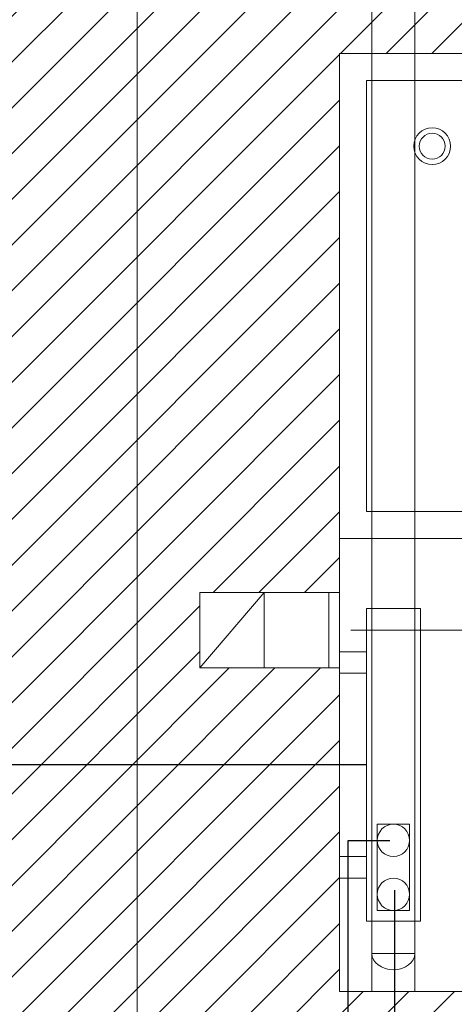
# Model space of a CAD drawing. Header units: millimetres. Extents: x -573548 to 674770, y -210017 to -47794.
# Tile 24 of 234: x 87395 to 88202, y -148137 to -146310. Entities that reach past the tile are written whole.
import ezdxf
from ezdxf.enums import TextEntityAlignment as Align
from ezdxf.lldxf.tags import DXFTag

# ---------------------------------------------------------------- set-up
doc = ezdxf.new("R2010")
doc.units = ezdxf.units.MM
for name, color, linetype, lineweight in [('A.05 RZUT 1 PIĘTRA_is$0$A-WIDOK_Nr_pióra__8', 8, 'Continuous', 9), ('A.05 RZUT 1 PIĘTRA_is$0$belki nad_Nr_pióra__1', 8, 'Continuous', 9), ('A.05 RZUT 1 PIĘTRA_is$0$Drawing & Figure_Nr_pióra__18', 8, 'Continuous', 9), ('A.05 RZUT 1 PIĘTRA_is$0$meble_Nr_pióra__9', 8, 'Continuous', 9), ('A.05 RZUT 1 PIĘTRA_is$0$OSIE_Nr_pióra__1', 8, 'Continuous', 9), ('A.05 RZUT 1 PIĘTRA_is$0$SCIANY_KONSTR_Nr_pióra__21', 8, 'Continuous', 9), ('A.05 RZUT 1 PIĘTRA_is$0$Structural - Bearing_Nr_pióra__21', 8, 'Continuous', 9), ('A.05 RZUT 1 PIĘTRA_is$0$Structural - Grid', 8, 'Continuous', 9), ('A.05 RZUT 1 PIĘTRA_is$0$Structural - Grid_Nr_pióra__17', 8, 'Continuous', 9), ('A.05 RZUT 1 PIĘTRA_is$0$WYCIĄG_Nr_pióra__1', 8, 'Continuous', 9), ('FLUID-Powrót', 7, 'Continuous', 30), ('FLUID-Zasilanie', 7, 'Continuous', 30), ('SAN_Armatura CO na rozwinięciu', 7, 'Continuous', 13), ('SAN_Armatura CO na rzucie', 7, 'Continuous', 13), ('SAN_Grzejniki CO na rzucie', 7, 'Continuous', 13), ('SAN_Przewody powrotne CO na rzucie', 5, 'Continuous', 40), ('SAN_Przewody zasilające CO na rzucie', 1, 'Continuous', 40)]:
    doc.layers.add(name, color=color, linetype=linetype, lineweight=lineweight)
doc.layers.add('SAN_Etykiety grzejników CO na rzucie', color=7, linetype='Continuous')
doc.layers.add('SAN_Piony CO na rzucie', color=8, linetype='Continuous')
doc.styles.add('A.05 RZUT 1 PIĘTRA_is$0$STYL_AUTOMATYCZNY_1', font='arial.ttf')
tags = doc.linetypes.add('DASH', pattern=[15, 10, -5]).pattern_tags.tags
tags[6:7] = [DXFTag(74, 4), DXFTag(75, 0), DXFTag(340, '0'), DXFTag(46, 0.0), DXFTag(50, 0.0), DXFTag(44, 0.0), DXFTag(45, 0.0)]
tags[4:5] = [DXFTag(74, 4), DXFTag(75, 0), DXFTag(340, '0'), DXFTag(46, 0.0), DXFTag(50, 0.0), DXFTag(44, 0.0), DXFTag(45, 0.0)]
pattern_1 = [(45, (0, 0), (-42.426407, 42.426407), [])]

# ---------------------------------------------------------------- blocks, each defined once
blk = doc.blocks.new('A.05 RZUT 1 PIĘTRA_is$0$Standardowy znacznik osi_2')
at = {"layer": 'A.05 RZUT 1 PIĘTRA_is$0$Structural - Grid_Nr_pióra__17'}
blk.add_line((1000, 0), (17853.1, 0), dxfattribs=at)
at = {"layer": 'A.05 RZUT 1 PIĘTRA_is$0$Structural - Grid_Nr_pióra__17', "style": 'A.05 RZUT 1 PIĘTRA_is$0$STYL_AUTOMATYCZNY_1'}
for tag, p in [('AC_MarkerText_1_0', (5, -80)), ('AC_MarkerText_1_1', (19358.1, -80))]:
    blk.add_attdef(tag, text='', height=350, rotation=270, dxfattribs=at).set_placement(p, align=Align.TOP_CENTER)
blk = doc.blocks.new('A.05 RZUT 1 PIĘTRA_is')
at = {"layer": 'A.05 RZUT 1 PIĘTRA_is$0$Drawing & Figure_Nr_pióra__18'}
h = blk.add_hatch(dxfattribs=at)
h.set_pattern_fill('Common_Brick_0001', color=256, style=0, pattern_type=2)
h.set_pattern_definition(pattern_1)
h.paths.add_polyline_path([(87547.3, -93779), (87547.3, -93919), (87823.3, -93919), (88273.3, -93862.9), (88273.3, -93782.9), (91703.3, -93782.9), (91703.3, -94482.9), (91703.3, -97341), (91703.3, -98112.9), (91554.1, -98112.9), (91554.1, -98242.8), (91554.1, -98502.9), (91644.1, -98502.9), (91644.1, -98860.5), (91644.1, -98887.1), (91671.2, -98887.1), (91671.2, -98912.9), (91774.1, -98912.9), (91774.2, -98862.9), (91784.1, -98862.9), (91784.1, -98532.9), (92084.1, -98532.9), (92084.1, -98041), (92084.1, -98041), (92016.7, -98041), (91846.8, -98041), (91847.8, -97341), (91852.2, -94482.9), (91853.3, -93781.9), (91983.5, -93781.9), (92075.1, -93397.8), (92075.1, -93255.2), (92061.8, -93135.2), (92052.3, -93135.2, -0.383982), (92016.8, -93099.9), (92004.4, -93099.9), (92004.4, -93084.9, 1.205804), (91956.6, -93052.7), (91941.8, -93052.7), (91941.8, -93035.2), (91859.2, -93035.2), (90033.3, -93035.2), (89950.7, -93035.2), (89950.7, -93052.7), (89935.9, -93052.7, 0.263086), (89912.9, -93035.2), (89905, -93035.2, 0.761796), (89897.5, -93091.3), (89897.5, -93106.1), (89450.7, -93106.1), (89003.9, -93106.1), (89003.9, -93091.3, 0.761796), (88996.4, -93035.2), (88988.4, -93035.2, 0.263086), (88965.5, -93052.7), (88950.7, -93052.7), (88950.7, -93035.2), (87547.3, -93035.2), (87547.3, -93661)])
h.paths.add_polyline_path([(91854.1, -98374.7), (91714.1, -98374.7), (91714.1, -98365.3), (91847.9, -98234.7), (91854.1, -98234.7)], flags=0)
h = blk.add_hatch(dxfattribs=at)
h.set_pattern_fill('Common_Brick_0001', color=256, style=0, pattern_type=2)
h.set_pattern_definition(pattern_1)
h.paths.add_polyline_path([(87149, -97622.8), (87149, -97732.8), (87151.2, -98080.2), (87634.2, -98082.8), (87632.7, -98452.8), (88124.1, -98502.9), (88124.2, -98552.9), (88264.1, -98552.8), (88264.1, -98502.9), (90604.1, -98502.9), (90604.1, -98242.8), (90604.1, -98112.9), (90563.3, -98112.9), (90563.3, -97342.9), (90383.3, -97342.9), (90383.3, -98112.9), (88413.3, -98112.9), (88273.3, -98112.9), (88273.3, -97512.9), (88014.1, -97512.9), (88014.1, -97372.9), (88253.3, -97372.9), (88273.3, -97372.9), (88273.3, -96372.9), (88333.3, -96372.9), (88413.3, -96372.9), (88493.3, -96372.9), (89173.3, -96372.9), (89673.3, -96372.9), (89753.3, -96372.9), (89818.3, -96372.9), (89833.3, -96357.9), (89837, -96354.2), (89928.2, -96372.9), (90383.3, -96372.9), (90383.3, -96425.8), (90383.3, -96532.9), (90563.3, -96532.9), (90563.3, -96222.9), (89833.3, -96222.9), (89753.3, -96222.9), (89673.3, -96222.9), (88493.3, -96222.9), (88413.3, -96222.9), (88333.3, -96222.9), (88273.3, -96222.9), (88273.3, -94742.9), (87823.3, -94629), (87673.3, -94629), (87673.3, -94629), (87547.3, -94629), (87547.3, -94769), (87547.3, -95942.8), (87617.3, -95942.8), (87664.1, -95942.8), (87664.1, -97452.8), (87154.4, -97453.2)])
at = {"layer": 'A.05 RZUT 1 PIĘTRA_is$0$A-WIDOK_Nr_pióra__8'}
for p, q in [((88014.1, -97512.9), (88133.3, -97372.9)), ((88133.3, -97372.9), (88133.3, -97512.9))]:
    blk.add_line(p, q, dxfattribs=at)
at = {"layer": 'A.05 RZUT 1 PIĘTRA_is$0$belki nad_Nr_pióra__1'}
blk.add_line((88333.3, -93782.9), (88333.3, -98112.9), dxfattribs=at)
at = {"layer": 'A.05 RZUT 1 PIĘTRA_is$0$meble_Nr_pióra__9'}
for points in [[(88273.3, -96372.9), (89173.3, -96372.9), (89173.3, -96772.9, -0.414214), (88673.3, -97272.9), (88273.3, -97272.9)], [(88323.3, -96422.9), (89123.3, -96422.9), (89123.3, -96772.9, -0.414214), (88673.3, -97222.9), (88323.3, -97222.9)]]:
    blk.add_lwpolyline(points, format="xyb", close=True, dxfattribs=at)
for radius in [34.1, 24.1]:
    blk.add_circle((88445.3, -96544.9), radius, dxfattribs=at)
at = {"layer": 'A.05 RZUT 1 PIĘTRA_is$0$OSIE_Nr_pióra__1'}
blk.add_line((88413.3, -93782.9), (88413.3, -98113.4), dxfattribs=at)
at = {"layer": 'A.05 RZUT 1 PIĘTRA_is$0$SCIANY_KONSTR_Nr_pióra__21'}
for p, q in [((88014.1, -97372.9), (88014.1, -97512.9)), ((88014.1, -97372.9), (88273.3, -97372.9)), ((88014.1, -97512.9), (88273.3, -97512.9))]:
    blk.add_line(p, q, dxfattribs=at)
at = {"layer": 'A.05 RZUT 1 PIĘTRA_is$0$Structural - Bearing_Nr_pióra__21'}
for p, q in [((90383.3, -96372.9), (88273.3, -96372.9)), ((88273.3, -96372.9), (88273.3, -97372.9)), ((88273.3, -97512.9), (88273.3, -98112.9)), ((90383.3, -98112.9), (88273.3, -98112.9))]:
    blk.add_line(p, q, dxfattribs=at)
at = {"layer": 'A.05 RZUT 1 PIĘTRA_is$0$WYCIĄG_Nr_pióra__1'}
blk.add_lwpolyline([(88273.3, -97372.9), (88253.3, -97372.9), (88253.3, -97512.9), (88273.3, -97512.9)], close=True, dxfattribs=at)
blk.add_lwpolyline([(88294, -97442.9), (88444.6, -97442.9), (88592.4, -97442.9)], dxfattribs=at)
at = {"layer": 'A.05 RZUT 1 PIĘTRA_is$0$Structural - Grid', "zscale": 1000, "rotation": 90}
blk.add_blockref('A.05 RZUT 1 PIĘTRA_is$0$Standardowy znacznik osi_2', (87897.3, -108395.1), dxfattribs=at)
blk = doc.blocks.new('CZLVK_P_70_5_60_0_10')
at = {"layer": 'SAN_Grzejniki CO na rzucie'}
for points in [[(-210, -50), (-210, 0), (-170, 0), (-170, -50)], [(170, -50), (170, 0), (210, 0), (210, -50)], [(-290, -150), (290, -150), (290, -50), (-290, -50), (-290, -150)]]:
    blk.add_lwpolyline(points, dxfattribs=at)
blk = doc.blocks.new('VERTPIPECORETURN_P')
at = {"layer": 'SAN_Przewody powrotne CO na rzucie', "lineweight": 13}
blk.add_circle((0, 0), 30, dxfattribs=at)
blk = doc.blocks.new('VERTPIPECOSUPPLY_P')
at = {"layer": 'SAN_Przewody zasilające CO na rzucie', "lineweight": 13}
blk.add_circle((0, 0), 30, dxfattribs=at)
blk = doc.blocks.new('ZTGRZVK_P')
at = {"layer": 'SAN_Armatura CO na rozwinięciu'}
blk.add_lwpolyline([(50, 40), (110, 40), (110, -40), (50, -40), (50, 40)], dxfattribs=at)
blk.add_ellipse((110, 0), major_axis=(0, 40), ratio=0.75, start_param=3.141593, end_param=6.283185, dxfattribs=at)
blk = doc.blocks.new('ZAWGVK_P')
at = {"layer": 'SAN_Armatura CO na rzucie'}
blk.add_lwpolyline([(-80, 30), (80, 30), (80, -30), (-80, -30), (-80, 30)], dxfattribs=at)

msp = doc.modelspace()

# ---------------------------------------------------------------- linework, layer by layer
at = {"layer": 'FLUID-Powrót', "color": 142, "linetype": 'DASH', "ltscale": 10}
msp.add_lwpolyline([(87407.7, -148266.4), (88091.6, -148266.4), (88091.6, -147925.4)], dxfattribs=at)
at = {"layer": 'FLUID-Zasilanie', "color": 11, "linetype": 'Continuous'}
for points in [[(87406.8, -148202.8), (88004.8, -148202.8), (88004.8, -147832.8)], [(88004.8, -147832.8), (88082.1, -147832.8)]]:
    msp.add_lwpolyline(points, dxfattribs=at)
at = {"layer": 'SAN_Etykiety grzejników CO na rzucie'}
for p, q in [((87488.9, -147692.8), (86091.9, -147692.8)), ((88038.9, -147692.8), (87488.9, -147692.8))]:
    msp.add_line(p, q, dxfattribs=at)

# ---------------------------------------------------------------- block references
at = {"color": 150}
msp.add_blockref('A.05 RZUT 1 PIĘTRA_is', (-284.4, -50000), dxfattribs=at)
at = {"layer": 'SAN_Armatura CO na rzucie', "xscale": -1, "rotation": 89.99999999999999}
for name, p in [('ZAWGVK_P', (88088.9, -147882.8)), ('ZTGRZVK_P', (88088.9, -147932.8))]:
    msp.add_blockref(name, p, dxfattribs=at)
at = {"layer": 'SAN_Grzejniki CO na rzucie', "xscale": -1, "rotation": 89.99999999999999}
msp.add_blockref('CZLVK_P_70_5_60_0_10', (87988.9, -147692.8), dxfattribs=at)
at = {"layer": 'SAN_Piony CO na rzucie', "xscale": -1, "rotation": 180}
for name, p in [('VERTPIPECOSUPPLY_P', (88088.9, -147832.8)), ('VERTPIPECORETURN_P', (88088.9, -147932.8))]:
    msp.add_blockref(name, p, dxfattribs=at)

doc.saveas('drawing.dxf')
